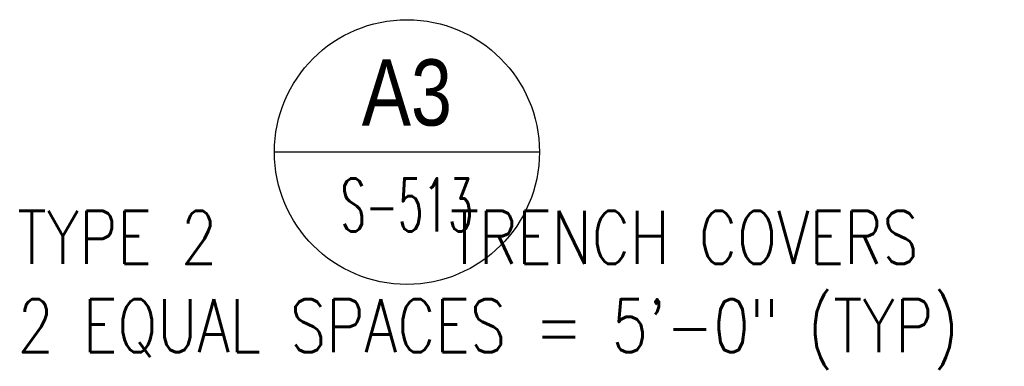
# Model space of a CAD drawing. Header units: inches. Extents: x -9715 to 32893, y -15613 to -1138.
# Tile 29 of 256: x 8064 to 8287, y -12135 to -12057. Entities that reach past the tile are written whole.
import ezdxf
from ezdxf.enums import TextEntityAlignment as Align

# ---------------------------------------------------------------- set-up
doc = ezdxf.new("R2010")
doc.units = ezdxf.units.IN
doc.header["$MEASUREMENT"] = 0
doc.layers.get('0').update_dxf_attribs({"color": 252})
doc.layers.add('S-ANNO-SYMB', color=2, linetype='Continuous')
doc.layers.add('S-ANNO-TEXT', color=2, linetype='Continuous')
doc.styles.add('125', font='romans.shx', dxfattribs={"width": 0.8, "height": 2})
doc.styles.add('ROMANS', font='ROMANS.shx', dxfattribs={"width": 0.8})
doc.styles.add('TITTEXTL', font='swiss.ttf', dxfattribs={"width": 0.8})

# ---------------------------------------------------------------- blocks, each defined once
blk = doc.blocks.new('Anno_Section_A2')
at = {"color": 0, "linetype": 'ByBlock', "lineweight": -2}
blk.add_line((2.5, 0), (-2.5, 0), dxfattribs=at)
blk.add_circle((0, 0), 2.5, dxfattribs=at)
at = {"color": 0, "linetype": 'ByBlock', "lineweight": -2, "style": 'ROMANS', "width": 0.8}
blk.add_attdef('NUMBER', text='', height=1, dxfattribs=at).set_placement((0, 0.5), align=Align.CENTER)
blk.add_attdef('SHEET', text='', height=0.75, dxfattribs=at).set_placement((0, -0.5), align=Align.TOP_CENTER)

msp = doc.modelspace()

# ---------------------------------------------------------------- block references
at = {"layer": 'S-ANNO-SYMB'}
ref = msp.add_blockref('Anno_Section_A2', (8151.7516, -12086.89925), dxfattribs=dict(at, xscale=12, yscale=12, zscale=11.99999999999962))
ref.add_attrib('NUMBER', 'A3', dxfattribs={"layer": '0', "color": 0, "linetype": 'ByBlock', "lineweight": -2, "height": 15, "style": 'TITTEXTL', "width": 0.796875}).set_placement((8151.7516, -12080.89925, 250), align=Align.CENTER)
ref.add_attrib('SHEET', 'S-513', dxfattribs={"layer": '0', "color": 0, "linetype": 'ByBlock', "lineweight": -2, "height": 12, "style": 'ROMANS', "width": 0.55}).set_placement((8151.7516, -12092.89925, 250), align=Align.TOP_CENTER)

# ---------------------------------------------------------------- texts
at = {"layer": 'S-ANNO-TEXT', "insert": (8063.57262, -12100.26735), "char_height": 12.0000005, "width": 282.1449489, "attachment_point": 1, "style": '125'}
msp.add_mtext('TYPE 2        TRENCH COVERS\\P2 EQUAL SPACES = 5\'-0" (TYP)', dxfattribs=at)

doc.saveas('drawing.dxf')
